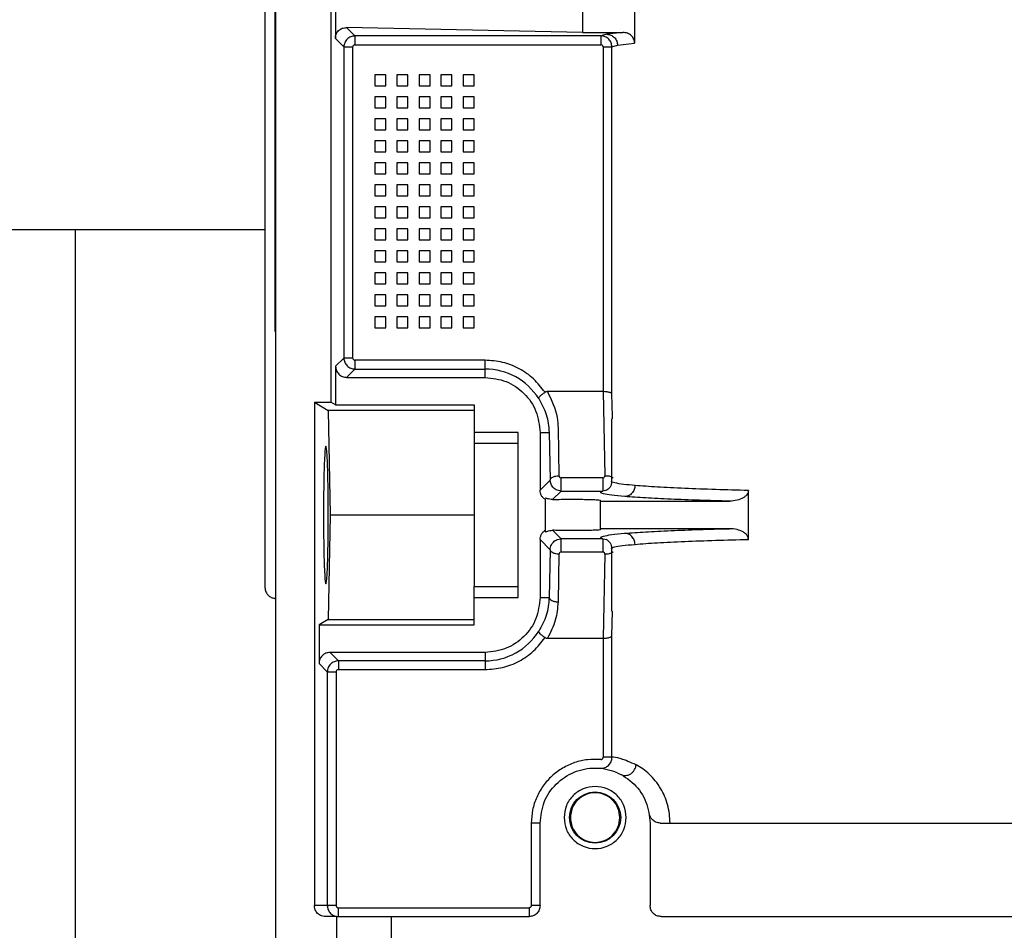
# Model space of a CAD drawing. Header units: inches. Extents: x 170 to 288, y 234 to 248.
# Tile 61 of 256: x 177.082 to 177.2, y 244.556 to 244.664. Entities that reach past the tile are written whole.
import ezdxf

# ---------------------------------------------------------------- set-up
doc = ezdxf.new("R2010")
doc.units = ezdxf.units.IN
doc.header["$LTSCALE"] = 0.25
doc.header["$MEASUREMENT"] = 0
doc.layers.add('ANNOTATIONS', color=1, linetype='Continuous')
doc.layers.add('SLIM E GUIDE MOTOR LH', color=7, linetype='Continuous')
doc.styles.add('ARIAL', font='arial.ttf', dxfattribs={"height": 0.09375})
doc.dimstyles.new('STANDARD$0', dxfattribs={"dimtxt": 0.09375, "dimasz": 0.09375, "dimexe": 0.03125, "dimexo": 0.046875, "dimgap": 0.09, "dimtad": 0, "dimtih": 1, "dimtoh": 1, "dimdec": 4, "dimzin": 0, "dimdsep": 46, "dimtxsty": 'ARIAL', "dimcen": 0.09, "dimadec": 0, "dimazin": 0, "dimtfac": 1, "dimtdec": 4, "dimtofl": 0, "dimtmove": 0, "dimatfit": 1, "dimfxl": 1, "dimtolj": 1, "dimtzin": 0, "dimarcsym": 0})

# ---------------------------------------------------------------- blocks, each defined once
blk = doc.blocks.new('*D8')
at = {"layer": 'ANNOTATIONS', "color": 0, "lineweight": -2, "transparency": 16777216}
for p, q in [((176.99116, 244.77894), (176.99116, 245.43378)), ((177.61578, 244.28247), (177.61578, 245.43378)), ((176.89741, 245.40253), (176.80366, 245.40253)), ((177.70953, 245.40253), (177.80328, 245.40253))]:
    blk.add_line(p, q, dxfattribs=at)
at = {"layer": 'ANNOTATIONS', "color": 0, "transparency": 16777216}
for points in [[(176.89741, 245.41815), (176.89741, 245.3869), (176.99116, 245.40253)], [(177.70953, 245.41815), (177.70953, 245.3869), (177.61578, 245.40253)]]:
    blk.add_solid(points, dxfattribs=at)
at = {"layer": 'defpoints', "color": 0, "transparency": 16777216}
for p in [(177.61578, 245.40253), (176.99116, 244.68519), (177.61578, 244.18872)]:
    blk.add_point(p, dxfattribs=at)
at = {"layer": 'ANNOTATIONS', "color": 0, "transparency": 16777216, "insert": (177.35448, 245.40253), "char_height": 0.09375, "attachment_point": 5, "style": 'ARIAL'}
blk.add_mtext('\\A1;27 1/2"', dxfattribs=at)

msp = doc.modelspace()

# ---------------------------------------------------------------- linework, layer by layer
at = {"layer": 'SLIM E GUIDE MOTOR LH'}
for p, q in [((177.11297, 244.50303), (177.11297, 244.77599)), ((177.11953, 244.71004), (177.11953, 244.61885)), ((177.11285, 244.70163), (177.11285, 244.62726)), ((177.12006, 244.66667), (177.12006, 244.66222)), ((177.15573, 244.66725), (177.15573, 244.66164)), ((177.14952, 244.66595), (177.14952, 244.66293)), ((177.14952, 244.66293), (177.12139, 244.6635)), ((177.12139, 244.6635), (177.12238, 244.66251)), ((177.14952, 244.66293), (177.15433, 244.66293)), ((177.15433, 244.66293), (177.15241, 244.66271)), ((177.12006, 244.66222), (177.12107, 244.6612)), ((177.15172, 244.66251), (177.12238, 244.66251)), ((177.15241, 244.66271), (177.15172, 244.66251)), ((177.15172, 244.66251), (177.15172, 244.66146)), ((177.12107, 244.6612), (177.12107, 244.6241)), ((177.12107, 244.6612), (177.12212, 244.6612)), ((177.12212, 244.6612), (177.12212, 244.6241)), ((177.12238, 244.66146), (177.15172, 244.66146)), ((177.15198, 244.6612), (177.15303, 244.6612)), ((177.15198, 244.6612), (177.15198, 244.6201)), ((177.15303, 244.6612), (177.1537, 244.6614)), ((177.15303, 244.61981), (177.15303, 244.6612)), ((177.1537, 244.6614), (177.15573, 244.66164)), ((177.12609, 244.65788), (177.12478, 244.65788)), ((177.12478, 244.65788), (177.12478, 244.65657)), ((177.12609, 244.65657), (177.12609, 244.65788)), ((177.1274, 244.65788), (177.1274, 244.65657)), ((177.12871, 244.65788), (177.1274, 244.65788)), ((177.12871, 244.65657), (177.12871, 244.65788)), ((177.13003, 244.65788), (177.13003, 244.65657)), ((177.13134, 244.65788), (177.13003, 244.65788)), ((177.13134, 244.65657), (177.13134, 244.65788)), ((177.13396, 244.65788), (177.13265, 244.65788)), ((177.13265, 244.65788), (177.13265, 244.65657)), ((177.13396, 244.65657), (177.13396, 244.65788)), ((177.13528, 244.65788), (177.13528, 244.65657)), ((177.13659, 244.65788), (177.13528, 244.65788)), ((177.13659, 244.65657), (177.13659, 244.65788)), ((177.12478, 244.65657), (177.12609, 244.65657)), ((177.1274, 244.65657), (177.12871, 244.65657)), ((177.13003, 244.65657), (177.13134, 244.65657)), ((177.13265, 244.65657), (177.13396, 244.65657)), ((177.13528, 244.65657), (177.13659, 244.65657)), ((177.12609, 244.65526), (177.12478, 244.65526)), ((177.12478, 244.65526), (177.12478, 244.65395)), ((177.12609, 244.65395), (177.12609, 244.65526)), ((177.1274, 244.65526), (177.1274, 244.65395)), ((177.12871, 244.65526), (177.1274, 244.65526)), ((177.12871, 244.65395), (177.12871, 244.65526)), ((177.13134, 244.65526), (177.13003, 244.65526)), ((177.13003, 244.65526), (177.13003, 244.65395)), ((177.13134, 244.65395), (177.13134, 244.65526)), ((177.13396, 244.65526), (177.13265, 244.65526)), ((177.13265, 244.65526), (177.13265, 244.65395)), ((177.13396, 244.65395), (177.13396, 244.65526)), ((177.13528, 244.65526), (177.13528, 244.65395)), ((177.13659, 244.65526), (177.13528, 244.65526)), ((177.13659, 244.65395), (177.13659, 244.65526)), ((177.12478, 244.65395), (177.12609, 244.65395)), ((177.1274, 244.65395), (177.12871, 244.65395)), ((177.13003, 244.65395), (177.13134, 244.65395)), ((177.13265, 244.65395), (177.13396, 244.65395)), ((177.13528, 244.65395), (177.13659, 244.65395)), ((177.12478, 244.65263), (177.12478, 244.65132)), ((177.12609, 244.65263), (177.12478, 244.65263)), ((177.12609, 244.65132), (177.12609, 244.65263)), ((177.1274, 244.65263), (177.1274, 244.65132)), ((177.12871, 244.65263), (177.1274, 244.65263)), ((177.12871, 244.65132), (177.12871, 244.65263)), ((177.13003, 244.65263), (177.13003, 244.65132)), ((177.13134, 244.65263), (177.13003, 244.65263)), ((177.13134, 244.65132), (177.13134, 244.65263)), ((177.13265, 244.65263), (177.13265, 244.65132)), ((177.13396, 244.65263), (177.13265, 244.65263)), ((177.13396, 244.65132), (177.13396, 244.65263)), ((177.13528, 244.65263), (177.13528, 244.65132)), ((177.13659, 244.65263), (177.13528, 244.65263)), ((177.13659, 244.65132), (177.13659, 244.65263)), ((177.12478, 244.65132), (177.12609, 244.65132)), ((177.1274, 244.65132), (177.12871, 244.65132)), ((177.13003, 244.65132), (177.13134, 244.65132)), ((177.13265, 244.65132), (177.13396, 244.65132)), ((177.13528, 244.65132), (177.13659, 244.65132)), ((177.12478, 244.65001), (177.12478, 244.6487)), ((177.12609, 244.65001), (177.12478, 244.65001)), ((177.12609, 244.6487), (177.12609, 244.65001)), ((177.1274, 244.65001), (177.1274, 244.6487)), ((177.12871, 244.65001), (177.1274, 244.65001)), ((177.12871, 244.6487), (177.12871, 244.65001)), ((177.13003, 244.65001), (177.13003, 244.6487)), ((177.13134, 244.65001), (177.13003, 244.65001)), ((177.13134, 244.6487), (177.13134, 244.65001)), ((177.13396, 244.65001), (177.13265, 244.65001)), ((177.13265, 244.65001), (177.13265, 244.6487)), ((177.13396, 244.6487), (177.13396, 244.65001)), ((177.13528, 244.65001), (177.13528, 244.6487)), ((177.13659, 244.65001), (177.13528, 244.65001)), ((177.13659, 244.6487), (177.13659, 244.65001)), ((177.12478, 244.6487), (177.12609, 244.6487)), ((177.1274, 244.6487), (177.12871, 244.6487)), ((177.13003, 244.6487), (177.13134, 244.6487)), ((177.13265, 244.6487), (177.13396, 244.6487)), ((177.13528, 244.6487), (177.13659, 244.6487)), ((177.12478, 244.64738), (177.12478, 244.64607)), ((177.12609, 244.64738), (177.12478, 244.64738)), ((177.12609, 244.64607), (177.12609, 244.64738)), ((177.1274, 244.64738), (177.1274, 244.64607)), ((177.12871, 244.64738), (177.1274, 244.64738)), ((177.12871, 244.64607), (177.12871, 244.64738)), ((177.13003, 244.64738), (177.13003, 244.64607)), ((177.13134, 244.64738), (177.13003, 244.64738)), ((177.13134, 244.64607), (177.13134, 244.64738)), ((177.13396, 244.64738), (177.13265, 244.64738)), ((177.13265, 244.64738), (177.13265, 244.64607)), ((177.13396, 244.64607), (177.13396, 244.64738)), ((177.13659, 244.64738), (177.13528, 244.64738)), ((177.13528, 244.64738), (177.13528, 244.64607)), ((177.13659, 244.64607), (177.13659, 244.64738)), ((177.12478, 244.64607), (177.12609, 244.64607)), ((177.1274, 244.64607), (177.12871, 244.64607)), ((177.13003, 244.64607), (177.13134, 244.64607)), ((177.13265, 244.64607), (177.13396, 244.64607)), ((177.13528, 244.64607), (177.13659, 244.64607)), ((177.12609, 244.64476), (177.12478, 244.64476)), ((177.12478, 244.64476), (177.12478, 244.64345)), ((177.12609, 244.64345), (177.12609, 244.64476)), ((177.1274, 244.64476), (177.1274, 244.64345)), ((177.12871, 244.64476), (177.1274, 244.64476)), ((177.12871, 244.64345), (177.12871, 244.64476)), ((177.13003, 244.64476), (177.13003, 244.64345)), ((177.13134, 244.64476), (177.13003, 244.64476)), ((177.13134, 244.64345), (177.13134, 244.64476)), ((177.13396, 244.64476), (177.13265, 244.64476)), ((177.13265, 244.64476), (177.13265, 244.64345)), ((177.13396, 244.64345), (177.13396, 244.64476)), ((177.13659, 244.64476), (177.13528, 244.64476)), ((177.13528, 244.64476), (177.13528, 244.64345)), ((177.13659, 244.64345), (177.13659, 244.64476)), ((177.12478, 244.64345), (177.12609, 244.64345)), ((177.1274, 244.64345), (177.12871, 244.64345)), ((177.13003, 244.64345), (177.13134, 244.64345)), ((177.13265, 244.64345), (177.13396, 244.64345)), ((177.13528, 244.64345), (177.13659, 244.64345)), ((177.12478, 244.64213), (177.12478, 244.64082)), ((177.12609, 244.64213), (177.12478, 244.64213)), ((177.12609, 244.64082), (177.12609, 244.64213)), ((177.1274, 244.64213), (177.1274, 244.64082)), ((177.12871, 244.64213), (177.1274, 244.64213)), ((177.12871, 244.64082), (177.12871, 244.64213)), ((177.13003, 244.64213), (177.13003, 244.64082)), ((177.13134, 244.64213), (177.13003, 244.64213)), ((177.13134, 244.64082), (177.13134, 244.64213)), ((177.13265, 244.64213), (177.13265, 244.64082)), ((177.13396, 244.64213), (177.13265, 244.64213)), ((177.13396, 244.64082), (177.13396, 244.64213)), ((177.13528, 244.64213), (177.13528, 244.64082)), ((177.13659, 244.64213), (177.13528, 244.64213)), ((177.13659, 244.64082), (177.13659, 244.64213)), ((177.12478, 244.64082), (177.12609, 244.64082)), ((177.1274, 244.64082), (177.12871, 244.64082)), ((177.13003, 244.64082), (177.13134, 244.64082)), ((177.13265, 244.64082), (177.13396, 244.64082)), ((177.13528, 244.64082), (177.13659, 244.64082)), ((176.9945, 244.63944), (177.11165, 244.63944)), ((177.08908, 244.46444), (177.08908, 244.63944)), ((177.12478, 244.63951), (177.12478, 244.6382)), ((177.12609, 244.63951), (177.12478, 244.63951)), ((177.12609, 244.6382), (177.12609, 244.63951)), ((177.12871, 244.63951), (177.1274, 244.63951)), ((177.1274, 244.63951), (177.1274, 244.6382)), ((177.12871, 244.6382), (177.12871, 244.63951)), ((177.13003, 244.63951), (177.13003, 244.6382)), ((177.13134, 244.63951), (177.13003, 244.63951)), ((177.13134, 244.6382), (177.13134, 244.63951)), ((177.13396, 244.63951), (177.13265, 244.63951)), ((177.13265, 244.63951), (177.13265, 244.6382)), ((177.13396, 244.6382), (177.13396, 244.63951)), ((177.13659, 244.63951), (177.13528, 244.63951)), ((177.13528, 244.63951), (177.13528, 244.6382)), ((177.13659, 244.6382), (177.13659, 244.63951)), ((177.12478, 244.6382), (177.12609, 244.6382)), ((177.1274, 244.6382), (177.12871, 244.6382)), ((177.13003, 244.6382), (177.13134, 244.6382)), ((177.13265, 244.6382), (177.13396, 244.6382)), ((177.13528, 244.6382), (177.13659, 244.6382)), ((177.12478, 244.63689), (177.12478, 244.63557)), ((177.12609, 244.63689), (177.12478, 244.63689)), ((177.12609, 244.63557), (177.12609, 244.63689)), ((177.1274, 244.63689), (177.1274, 244.63557)), ((177.12871, 244.63689), (177.1274, 244.63689)), ((177.12871, 244.63557), (177.12871, 244.63689)), ((177.13003, 244.63689), (177.13003, 244.63557)), ((177.13134, 244.63689), (177.13003, 244.63689)), ((177.13134, 244.63557), (177.13134, 244.63689)), ((177.13396, 244.63689), (177.13265, 244.63689)), ((177.13265, 244.63689), (177.13265, 244.63557)), ((177.13396, 244.63557), (177.13396, 244.63689)), ((177.13528, 244.63689), (177.13528, 244.63557)), ((177.13659, 244.63689), (177.13528, 244.63689)), ((177.13659, 244.63557), (177.13659, 244.63689)), ((177.12478, 244.63557), (177.12609, 244.63557)), ((177.1274, 244.63557), (177.12871, 244.63557)), ((177.13003, 244.63557), (177.13134, 244.63557)), ((177.13265, 244.63557), (177.13396, 244.63557)), ((177.13528, 244.63557), (177.13659, 244.63557)), ((177.12478, 244.63426), (177.12478, 244.63295)), ((177.12609, 244.63426), (177.12478, 244.63426)), ((177.12609, 244.63295), (177.12609, 244.63426)), ((177.1274, 244.63426), (177.1274, 244.63295)), ((177.12871, 244.63426), (177.1274, 244.63426)), ((177.12871, 244.63295), (177.12871, 244.63426)), ((177.13003, 244.63426), (177.13003, 244.63295)), ((177.13134, 244.63426), (177.13003, 244.63426)), ((177.13134, 244.63295), (177.13134, 244.63426)), ((177.13396, 244.63426), (177.13265, 244.63426)), ((177.13265, 244.63426), (177.13265, 244.63295)), ((177.13396, 244.63295), (177.13396, 244.63426)), ((177.13659, 244.63426), (177.13528, 244.63426)), ((177.13528, 244.63426), (177.13528, 244.63295)), ((177.13659, 244.63295), (177.13659, 244.63426)), ((177.12478, 244.63295), (177.12609, 244.63295)), ((177.1274, 244.63295), (177.12871, 244.63295)), ((177.13003, 244.63295), (177.13134, 244.63295)), ((177.13265, 244.63295), (177.13396, 244.63295)), ((177.13528, 244.63295), (177.13659, 244.63295)), ((177.12478, 244.63164), (177.12478, 244.63032)), ((177.12609, 244.63164), (177.12478, 244.63164)), ((177.12609, 244.63032), (177.12609, 244.63164)), ((177.1274, 244.63164), (177.1274, 244.63032)), ((177.12871, 244.63164), (177.1274, 244.63164)), ((177.12871, 244.63032), (177.12871, 244.63164)), ((177.13003, 244.63164), (177.13003, 244.63032)), ((177.13134, 244.63164), (177.13003, 244.63164)), ((177.13134, 244.63032), (177.13134, 244.63164)), ((177.13265, 244.63164), (177.13265, 244.63032)), ((177.13396, 244.63164), (177.13265, 244.63164)), ((177.13396, 244.63032), (177.13396, 244.63164)), ((177.13528, 244.63164), (177.13528, 244.63032)), ((177.13659, 244.63164), (177.13528, 244.63164)), ((177.13659, 244.63032), (177.13659, 244.63164)), ((177.12478, 244.63032), (177.12609, 244.63032)), ((177.1274, 244.63032), (177.12871, 244.63032)), ((177.13003, 244.63032), (177.13134, 244.63032)), ((177.13265, 244.63032), (177.13396, 244.63032)), ((177.13528, 244.63032), (177.13659, 244.63032)), ((177.12478, 244.62901), (177.12478, 244.6277)), ((177.12609, 244.62901), (177.12478, 244.62901)), ((177.12609, 244.6277), (177.12609, 244.62901)), ((177.1274, 244.62901), (177.1274, 244.6277)), ((177.12871, 244.62901), (177.1274, 244.62901)), ((177.12871, 244.6277), (177.12871, 244.62901)), ((177.13003, 244.62901), (177.13003, 244.6277)), ((177.13134, 244.62901), (177.13003, 244.62901)), ((177.13134, 244.6277), (177.13134, 244.62901)), ((177.13265, 244.62901), (177.13265, 244.6277)), ((177.13396, 244.62901), (177.13265, 244.62901)), ((177.13396, 244.6277), (177.13396, 244.62901)), ((177.13659, 244.62901), (177.13528, 244.62901)), ((177.13528, 244.62901), (177.13528, 244.6277)), ((177.13659, 244.6277), (177.13659, 244.62901)), ((177.12478, 244.6277), (177.12609, 244.6277)), ((177.1274, 244.6277), (177.12871, 244.6277)), ((177.13003, 244.6277), (177.13134, 244.6277)), ((177.13265, 244.6277), (177.13396, 244.6277)), ((177.13528, 244.6277), (177.13659, 244.6277)), ((177.12107, 244.6241), (177.12008, 244.62311)), ((177.12008, 244.62311), (177.12008, 244.61851)), ((177.12212, 244.6241), (177.12107, 244.6241)), ((177.1379, 244.62384), (177.12238, 244.62384)), ((177.1379, 244.62179), (177.1379, 244.62384)), ((177.12238, 244.62279), (177.12139, 244.62179)), ((177.12238, 244.62279), (177.1379, 244.62279)), ((177.12139, 244.62179), (177.1379, 244.62179)), ((177.15198, 244.6201), (177.14534, 244.6201)), ((177.15198, 244.6201), (177.15218, 244.61007)), ((177.15308, 244.61712), (177.15303, 244.61981)), ((177.11756, 244.61885), (177.11756, 244.5588)), ((177.11756, 244.61885), (177.11919, 244.61786)), ((177.11756, 244.61885), (177.11953, 244.61885)), ((177.12008, 244.61851), (177.11953, 244.61885)), ((177.12008, 244.61851), (177.13659, 244.61851)), ((177.13659, 244.61851), (177.13659, 244.61391)), ((177.11919, 244.61786), (177.11944, 244.60539)), ((177.13659, 244.61786), (177.11919, 244.61786)), ((177.15309, 244.61686), (177.15308, 244.61712)), ((177.15299, 244.61686), (177.15299, 244.6094)), ((177.14184, 244.61523), (177.13659, 244.61523)), ((177.14184, 244.59555), (177.14184, 244.61523)), ((177.14446, 244.61523), (177.14446, 244.60834)), ((177.14446, 244.61523), (177.14555, 244.61523)), ((177.14555, 244.61523), (177.14566, 244.60954)), ((177.1466, 244.61576), (177.14671, 244.61007)), ((177.14184, 244.61391), (177.13659, 244.61391)), ((177.14566, 244.60954), (177.14446, 244.60834)), ((177.15193, 244.60981), (177.14698, 244.60981)), ((177.14698, 244.60824), (177.14596, 244.60722)), ((177.14698, 244.60824), (177.1465, 244.60833)), ((177.14698, 244.60824), (177.15193, 244.60824)), ((177.15243, 244.60833), (177.15193, 244.60824)), ((177.1693, 244.60247), (177.1693, 244.6083)), ((177.14512, 244.60338), (177.14512, 244.60721)), ((177.15168, 244.60363), (177.15168, 244.60714)), ((177.15168, 244.60703), (177.16706, 244.60703)), ((177.11944, 244.60539), (177.11919, 244.59292)), ((177.11944, 244.60539), (177.13659, 244.60539)), ((177.14596, 244.60356), (177.14698, 244.60254)), ((177.16706, 244.60375), (177.15168, 244.60375)), ((177.14446, 244.60244), (177.14446, 244.59555)), ((177.14446, 244.60244), (177.14566, 244.60123)), ((177.1465, 244.60245), (177.14698, 244.60254)), ((177.15193, 244.60254), (177.14698, 244.60254)), ((177.15193, 244.60254), (177.15243, 244.60245)), ((177.14566, 244.60123), (177.14555, 244.59555)), ((177.14671, 244.60071), (177.1466, 244.59502)), ((177.14698, 244.60097), (177.15193, 244.60097)), ((177.15218, 244.60071), (177.15198, 244.59068)), ((177.15299, 244.60138), (177.15299, 244.59391)), ((177.13659, 244.59227), (177.13659, 244.59687)), ((177.13659, 244.59687), (177.14184, 244.59687)), ((177.11285, 244.59544), (177.11297, 244.59543)), ((177.13659, 244.59555), (177.14184, 244.59555)), ((177.14446, 244.59555), (177.14555, 244.59555)), ((177.15303, 244.59096), (177.15309, 244.59391)), ((177.11919, 244.59292), (177.11811, 244.59227)), ((177.11919, 244.59292), (177.13659, 244.59292)), ((177.11811, 244.59227), (177.11811, 244.58767)), ((177.11811, 244.59227), (177.13659, 244.59227)), ((177.14534, 244.59068), (177.15198, 244.59068)), ((177.15198, 244.59068), (177.15198, 244.57649)), ((177.15303, 244.57649), (177.15303, 244.59096)), ((177.1379, 244.58899), (177.11942, 244.58899)), ((177.11942, 244.58899), (177.12042, 244.58799)), ((177.1379, 244.58899), (177.1379, 244.58694)), ((177.1379, 244.58799), (177.12042, 244.58799)), ((177.11811, 244.58767), (177.1191, 244.58668)), ((177.1191, 244.58668), (177.1191, 244.5588)), ((177.1191, 244.58668), (177.12015, 244.58668)), ((177.12015, 244.58668), (177.12015, 244.5588)), ((177.12042, 244.58694), (177.1379, 244.58694)), ((177.15303, 244.57649), (177.15198, 244.57649)), ((177.14446, 244.56864), (177.14341, 244.56864)), ((177.14341, 244.56864), (177.14341, 244.5588)), ((177.14446, 244.5588), (177.14446, 244.56864)), ((177.15759, 244.56864), (177.15759, 244.5588)), ((177.12015, 244.5588), (177.11756, 244.5588)), ((177.12042, 244.55749), (177.12042, 244.55854)), ((177.12042, 244.55854), (177.14315, 244.55854)), ((177.14315, 244.55854), (177.14315, 244.55749)), ((177.14446, 244.5588), (177.14341, 244.5588)), ((177.12018, 244.55749), (177.11887, 244.55749)), ((177.12018, 244.55749), (177.12018, 244.5541)), ((177.12675, 244.55398), (177.12675, 244.55749)), ((177.12675, 244.55749), (177.14315, 244.55749)), ((177.1589, 244.55749), (177.21926, 244.55749))]:
    msp.add_line(p, q, dxfattribs=at)
msp.add_circle((177.15102, 244.5693), 0.00305, dxfattribs=at)
for centre, start, end in [((177.1379, 244.61523), 32.1656, 90), ((177.1379, 244.59555), 270, 327.8344)]:
    msp.add_arc(centre, 0.00756, start, end, dxfattribs=at)
for start_param, end_param in [(4.712389, 7.853982), (1.570796, 4.712389)]:
    msp.add_ellipse((177.11893, 244.60539), major_axis=(0, 0.0082), ratio=0.034921, start_param=start_param, end_param=end_param, dxfattribs=at)
for points, knots in [([(177.11165, 244.73214), (177.11165, 244.73203), (177.11165, 244.73181), (177.11165, 244.73001), (177.11165, 244.72717), (177.11165, 244.72324), (177.11165, 244.71831), (177.11165, 244.71245), (177.11165, 244.70577), (177.11165, 244.69839), (177.11165, 244.69042), (177.11165, 244.68202), (177.11165, 244.67331), (177.11165, 244.66444), (177.11165, 244.65558), (177.11165, 244.64687), (177.11165, 244.63846), (177.11165, 244.6305), (177.11165, 244.62312), (177.11165, 244.61644), (177.11165, 244.61058), (177.11165, 244.60565), (177.11165, 244.60172), (177.11165, 244.59888), (177.11165, 244.59708), (177.11165, 244.59686), (177.11165, 244.59675)], [0, 0, 0, 0, 0.041654, 0.08335, 0.125, 0.166653, 0.20835, 0.25, 0.291653, 0.33335, 0.375, 0.416653, 0.45835, 0.5, 0.541653, 0.58335, 0.625, 0.666653, 0.70835, 0.75, 0.791653, 0.83335, 0.875, 0.916653, 0.958348, 1, 1, 1, 1]), ([(177.12006, 244.66222), (177.12006, 244.6623), (177.12007, 244.66247), (177.12015, 244.66272), (177.12027, 244.66295), (177.1205, 244.66321), (177.12088, 244.66346), (177.12122, 244.66349), (177.12139, 244.6635)], [0, 0, 0, 0, 0.112671, 0.226769, 0.348775, 0.474545, 0.731309, 1, 1, 1, 1]), ([(177.15573, 244.66164), (177.15572, 244.66172), (177.15571, 244.66189), (177.15561, 244.66221), (177.15535, 244.66257), (177.15489, 244.66287), (177.15452, 244.66291), (177.15433, 244.66293)], [0, 0, 0, 0, 0.117277, 0.234472, 0.476373, 0.73228, 1, 1, 1, 1]), ([(177.12238, 244.66251), (177.12221, 244.66249), (177.12187, 244.66245), (177.12144, 244.66215), (177.12113, 244.66172), (177.12109, 244.66137), (177.12107, 244.6612)], [0, 0, 0, 0, 0.249961, 0.499902, 0.749896, 1, 1, 1, 1]), ([(177.12238, 244.66251), (177.12238, 244.66249), (177.12238, 244.66245), (177.12238, 244.66221), (177.12238, 244.66187), (177.12238, 244.6616), (177.12238, 244.66146)], [0, 0, 0, 0, 0.250018, 0.500001, 0.749991, 1, 1, 1, 1]), ([(177.15303, 244.6612), (177.15301, 244.66137), (177.15297, 244.6617), (177.15268, 244.66214), (177.15232, 244.66239), (177.15198, 244.6625), (177.15181, 244.66251), (177.15172, 244.66251)], [0, 0, 0, 0, 0.242348, 0.489618, 0.741645, 0.870214, 1, 1, 1, 1]), ([(177.15241, 244.66271), (177.15257, 244.66269), (177.15282, 244.66266), (177.15312, 244.6625), (177.15333, 244.66233), (177.15349, 244.66212), (177.15365, 244.66181), (177.15368, 244.66156), (177.1537, 244.6614)], [0, 0, 0, 0, 0.239452, 0.368343, 0.499943, 0.631534, 0.76044, 1, 1, 1, 1]), ([(177.12238, 244.66146), (177.12235, 244.66146), (177.12228, 244.66145), (177.1222, 244.66139), (177.12213, 244.6613), (177.12213, 244.66123), (177.12212, 244.6612)], [0, 0, 0, 0, 0.250501, 0.499946, 0.747438, 1, 1, 1, 1]), ([(177.15198, 244.6612), (177.15198, 244.66123), (177.15197, 244.6613), (177.15191, 244.66139), (177.15182, 244.66145), (177.15175, 244.66146), (177.15172, 244.66146)], [0, 0, 0, 0, 0.250646, 0.499787, 0.747294, 1, 1, 1, 1]), ([(177.12008, 244.62311), (177.1201, 244.62293), (177.12014, 244.62259), (177.12044, 244.62216), (177.12087, 244.62185), (177.12122, 244.62181), (177.12139, 244.62179)], [0, 0, 0, 0, 0.250033, 0.500004, 0.749997, 1, 1, 1, 1]), ([(177.12107, 244.6241), (177.12109, 244.62393), (177.12113, 244.62359), (177.12144, 244.62315), (177.12187, 244.62285), (177.12221, 244.62281), (177.12238, 244.62279)], [0, 0, 0, 0, 0.249914, 0.499931, 0.749883, 1, 1, 1, 1]), ([(177.12212, 244.6241), (177.12213, 244.62407), (177.12213, 244.624), (177.1222, 244.62391), (177.12228, 244.62385), (177.12235, 244.62384), (177.12238, 244.62384)], [0, 0, 0, 0, 0.250497, 0.499794, 0.747297, 1, 1, 1, 1]), ([(177.12238, 244.62384), (177.12238, 244.6237), (177.12238, 244.62343), (177.12238, 244.62309), (177.12238, 244.62285), (177.12238, 244.62281), (177.12238, 244.62279)], [0, 0, 0, 0, 0.249999, 0.500019, 0.749992, 1, 1, 1, 1]), ([(177.14505, 244.62002), (177.14462, 244.62057), (177.14376, 244.62169), (177.14199, 244.62289), (177.14001, 244.62369), (177.1386, 244.62379), (177.1379, 244.62384)], [0, 0, 0, 0, 0.2499778, 0.4999942, 0.7499808, 1, 1, 1, 1]), ([(177.1379, 244.62179), (177.13876, 244.62169), (177.14048, 244.6215), (177.14265, 244.61998), (177.14417, 244.61781), (177.14436, 244.61609), (177.14446, 244.61523)], [0, 0, 0, 0, 0.250012, 0.49999, 0.750005, 1, 1, 1, 1]), ([(177.1443, 244.61926), (177.1443, 244.61929), (177.1443, 244.61936), (177.14446, 244.61956), (177.14472, 244.61979), (177.14494, 244.61994), (177.14505, 244.62002)], [0, 0, 0, 0, 0.249436, 0.499485, 0.753833, 1, 1, 1, 1]), ([(177.14534, 244.6201), (177.14529, 244.62009), (177.14519, 244.62009), (177.1451, 244.62004), (177.14505, 244.62002)], [0, 0, 0, 0, 0.5161659, 1, 1, 1, 1]), ([(177.14534, 244.6201), (177.14582, 244.61908), (177.14649, 244.61768), (177.14658, 244.61617), (177.1466, 244.61576)], [0, 0, 0, 0, 0.722603, 1, 1, 1, 1]), ([(177.15303, 244.61981), (177.15302, 244.61984), (177.153, 244.61988), (177.1529, 244.61994), (177.15275, 244.62), (177.15255, 244.62005), (177.15231, 244.62008), (177.15211, 244.62009), (177.15198, 244.6201)], [0, 0, 0, 0, 0.15568, 0.291028, 0.499661, 0.636563, 0.765595, 1, 1, 1, 1]), ([(177.1443, 244.61926), (177.14464, 244.61863), (177.14535, 244.61736), (177.14548, 244.61595), (177.14555, 244.61523)], [0, 0, 0, 0, 0.48604, 1, 1, 1, 1]), ([(177.13659, 244.61391), (177.13659, 244.61374), (177.13659, 244.61339), (177.13659, 244.6114), (177.13659, 244.60864), (177.13659, 244.60539), (177.13659, 244.60214), (177.13659, 244.59938), (177.13659, 244.59739), (177.13659, 244.59704), (177.13659, 244.59687)], [0, 0, 0, 0, 0.124999, 0.249999, 0.375, 0.500001, 0.625001, 0.750002, 0.875, 1, 1, 1, 1]), ([(177.14566, 244.60954), (177.14568, 244.60961), (177.14572, 244.60975), (177.14597, 244.60992), (177.14631, 244.61004), (177.14658, 244.61006), (177.14671, 244.61007)], [0, 0, 0, 0, 0.250031, 0.500019, 0.750073, 1, 1, 1, 1]), ([(177.1465, 244.60833), (177.14642, 244.60837), (177.14626, 244.60844), (177.14599, 244.60867), (177.14573, 244.60903), (177.14569, 244.60937), (177.14566, 244.60954)], [0, 0, 0, 0, 0.167265, 0.340218, 0.6697, 1, 1, 1, 1]), ([(177.14671, 244.61007), (177.14672, 244.61004), (177.14673, 244.60997), (177.14678, 244.6099), (177.14683, 244.60985), (177.14688, 244.60983), (177.14693, 244.60981), (177.14696, 244.60981), (177.14698, 244.60981)], [0, 0, 0, 0, 0.262373, 0.515939, 0.64222, 0.761051, 0.87861, 1, 1, 1, 1]), ([(177.14698, 244.60824), (177.14698, 244.60825), (177.14698, 244.60827), (177.14698, 244.60838), (177.14698, 244.60855), (177.14698, 244.60877), (177.14698, 244.60903), (177.14698, 244.6093), (177.14698, 244.60957), (177.14698, 244.60973), (177.14698, 244.60981)], [0, 0, 0, 0, 0.12501, 0.249981, 0.375003, 0.499983, 0.625013, 0.749983, 0.875011, 1, 1, 1, 1]), ([(177.15193, 244.60981), (177.15195, 244.60981), (177.15199, 244.60981), (177.15204, 244.60983), (177.15208, 244.60985), (177.15213, 244.6099), (177.15218, 244.60997), (177.15218, 244.61004), (177.15218, 244.61007)], [0, 0, 0, 0, 0.123298, 0.240078, 0.358587, 0.483901, 0.733554, 1, 1, 1, 1]), ([(177.15193, 244.60981), (177.15193, 244.60973), (177.15193, 244.60957), (177.15193, 244.6093), (177.15193, 244.60903), (177.15193, 244.60877), (177.15193, 244.60855), (177.15193, 244.60838), (177.15193, 244.60827), (177.15193, 244.60825), (177.15193, 244.60824)], [0, 0, 0, 0, 0.1249889, 0.2500173, 0.3749868, 0.5000169, 0.6249966, 0.7500192, 0.8749898, 1, 1, 1, 1]), ([(177.15218, 244.61007), (177.15232, 244.61007), (177.15254, 244.61007), (177.15279, 244.61001), (177.15297, 244.60994), (177.15309, 244.60986), (177.15314, 244.6098), (177.15316, 244.60977)], [0, 0, 0, 0, 0.324853, 0.501339, 0.682185, 0.862985, 1, 1, 1, 1]), ([(177.15299, 244.6094), (177.15296, 244.60914), (177.15288, 244.60863), (177.15251, 244.60841), (177.15232, 244.60829)], [0, 0, 0, 0, 0.495673, 1, 1, 1, 1]), ([(177.15578, 244.60889), (177.1553, 244.60894), (177.15424, 244.60904), (177.15333, 244.6092), (177.15291, 244.60933), (177.15301, 244.60939), (177.15302, 244.6094)], [0, 0, 0, 0, 0.281105, 0.626208, 0.966443, 1, 1, 1, 1]), ([(177.14512, 244.60721), (177.14503, 244.60727), (177.14484, 244.60739), (177.14463, 244.60767), (177.14449, 244.60799), (177.14447, 244.60822), (177.14446, 244.60834)], [0, 0, 0, 0, 0.244701, 0.48812, 0.741716, 1, 1, 1, 1]), ([(177.15456, 244.60758), (177.154, 244.60763), (177.15288, 244.60774), (177.15195, 244.6079), (177.15155, 244.60807), (177.15181, 244.60818), (177.15193, 244.60824)], [0, 0, 0, 0, 0.2499964, 0.4999985, 0.7500013, 1, 1, 1, 1]), ([(177.15578, 244.60889), (177.15576, 244.60873), (177.15573, 244.60848), (177.15558, 244.60818), (177.15542, 244.60797), (177.15523, 244.6078), (177.15495, 244.60763), (177.15472, 244.6076), (177.15456, 244.60758)], [0, 0, 0, 0, 0.2396362, 0.3684583, 0.4999834, 0.6315102, 0.7604148, 1, 1, 1, 1]), ([(177.1693, 244.6083), (177.16797, 244.60834), (177.16523, 244.60841), (177.16158, 244.60855), (177.15824, 244.60871), (177.15661, 244.60883), (177.15578, 244.60889)], [0, 0, 0, 0, 0.227469, 0.469967, 0.727472, 1, 1, 1, 1]), ([(177.1693, 244.6083), (177.16929, 244.60823), (177.16928, 244.60807), (177.16915, 244.60784), (177.16895, 244.60761), (177.16856, 244.60734), (177.16792, 244.60709), (177.16736, 244.60705), (177.16706, 244.60703)], [0, 0, 0, 0, 0.081008, 0.166941, 0.277626, 0.403811, 0.677551, 1, 1, 1, 1]), ([(177.14596, 244.60722), (177.14574, 244.60725), (177.14538, 244.60729), (177.14515, 244.60741), (177.14513, 244.6074), (177.14512, 244.60739)], [0, 0, 0, 0, 0.47879, 0.746434, 1, 1, 1, 1]), ([(177.14596, 244.60722), (177.14621, 244.60723), (177.14671, 244.60725), (177.14765, 244.60726), (177.14862, 244.60726), (177.14958, 244.60725), (177.1504, 244.60724), (177.15106, 244.60721), (177.15156, 244.60718), (177.15164, 244.60716), (177.15168, 244.60714)], [0, 0, 0, 0, 0.1284264, 0.2537984, 0.376182, 0.4955293, 0.622711, 0.7297543, 0.8499625, 1, 1, 1, 1]), ([(177.16706, 244.60703), (177.16583, 244.60706), (177.1633, 244.60713), (177.15994, 244.60726), (177.15687, 244.60741), (177.15535, 244.60752), (177.15456, 244.60758)], [0, 0, 0, 0, 0.22921, 0.472278, 0.729215, 1, 1, 1, 1]), ([(177.14446, 244.60244), (177.14447, 244.60256), (177.14449, 244.60279), (177.14463, 244.60311), (177.14484, 244.60338), (177.14502, 244.60351), (177.14512, 244.60357)], [0, 0, 0, 0, 0.256768, 0.511792, 0.753749, 1, 1, 1, 1]), ([(177.14512, 244.60338), (177.14513, 244.60338), (177.14515, 244.60337), (177.14533, 244.60345), (177.1456, 244.60354), (177.14584, 244.60355), (177.14596, 244.60356)], [0, 0, 0, 0, 0.252974, 0.520058, 0.761476, 1, 1, 1, 1]), ([(177.15168, 244.60363), (177.15164, 244.60362), (177.15156, 244.60359), (177.15099, 244.60356), (177.15031, 244.60354), (177.14953, 244.60353), (177.14865, 244.60352), (177.14767, 244.60352), (177.14671, 244.60353), (177.14622, 244.60355), (177.14596, 244.60356)], [0, 0, 0, 0, 0.152857, 0.287183, 0.4029, 0.499977, 0.620397, 0.743881, 0.870417, 1, 1, 1, 1]), ([(177.15193, 244.60254), (177.15181, 244.6026), (177.15155, 244.60271), (177.15195, 244.60287), (177.15288, 244.60304), (177.154, 244.60314), (177.15456, 244.6032)], [0, 0, 0, 0, 0.249999, 0.500001, 0.750004, 1, 1, 1, 1]), ([(177.15456, 244.6032), (177.15535, 244.60325), (177.15687, 244.60337), (177.15994, 244.60352), (177.1633, 244.60365), (177.16583, 244.60372), (177.16706, 244.60375)], [0, 0, 0, 0, 0.2707882, 0.5277255, 0.7707897, 1, 1, 1, 1]), ([(177.15578, 244.60188), (177.15576, 244.60205), (177.15573, 244.6023), (177.15558, 244.6026), (177.15542, 244.60281), (177.15523, 244.60298), (177.15495, 244.60315), (177.15472, 244.60318), (177.15456, 244.6032)], [0, 0, 0, 0, 0.238968, 0.367607, 0.499083, 0.630718, 0.759723, 1, 1, 1, 1]), ([(177.1693, 244.60247), (177.16929, 244.60255), (177.16928, 244.60271), (177.16915, 244.60294), (177.16895, 244.60317), (177.16855, 244.60345), (177.16791, 244.60369), (177.16735, 244.60373), (177.16706, 244.60375)], [0, 0, 0, 0, 0.081654, 0.168102, 0.279872, 0.406683, 0.682252, 1, 1, 1, 1]), ([(177.14566, 244.60123), (177.14567, 244.60135), (177.14569, 244.60155), (177.14582, 244.60187), (177.14601, 244.60213), (177.14626, 244.60234), (177.14642, 244.60241), (177.1465, 244.60245)], [0, 0, 0, 0, 0.213452, 0.394825, 0.660526, 0.833101, 1, 1, 1, 1]), ([(177.14698, 244.60097), (177.14698, 244.60105), (177.14698, 244.60121), (177.14698, 244.60148), (177.14698, 244.60175), (177.14698, 244.60201), (177.14698, 244.60223), (177.14698, 244.6024), (177.14698, 244.60251), (177.14698, 244.60253), (177.14698, 244.60254)], [0, 0, 0, 0, 0.125022, 0.250013, 0.375018, 0.500014, 0.624993, 0.750015, 0.874985, 1, 1, 1, 1]), ([(177.15193, 244.60254), (177.15193, 244.60253), (177.15193, 244.60251), (177.15193, 244.6024), (177.15193, 244.60223), (177.15193, 244.60201), (177.15193, 244.60175), (177.15193, 244.60148), (177.15193, 244.60121), (177.15193, 244.60105), (177.15193, 244.60097)], [0, 0, 0, 0, 0.125015, 0.249985, 0.375007, 0.499986, 0.624982, 0.749987, 0.874978, 1, 1, 1, 1]), ([(177.15232, 244.60249), (177.15251, 244.60237), (177.15289, 244.60215), (177.15296, 244.60163), (177.15299, 244.60137)], [0, 0, 0, 0, 0.5043729, 1, 1, 1, 1]), ([(177.15302, 244.60138), (177.15301, 244.60139), (177.15292, 244.60145), (177.1533, 244.60157), (177.15415, 244.60173), (177.15523, 244.60183), (177.15578, 244.60188)], [0, 0, 0, 0, 0.033869, 0.356007, 0.677184, 1, 1, 1, 1]), ([(177.15578, 244.60188), (177.15661, 244.60195), (177.15824, 244.60207), (177.16158, 244.60223), (177.16523, 244.60237), (177.16797, 244.60244), (177.1693, 244.60247)], [0, 0, 0, 0, 0.272528, 0.530033, 0.772531, 1, 1, 1, 1]), ([(177.14671, 244.60071), (177.14658, 244.60072), (177.14631, 244.60074), (177.14597, 244.60086), (177.14572, 244.60103), (177.14568, 244.60117), (177.14566, 244.60123)], [0, 0, 0, 0, 0.249936, 0.499994, 0.749965, 1, 1, 1, 1]), ([(177.14698, 244.60097), (177.14696, 244.60097), (177.14693, 244.60096), (177.14686, 244.60094), (177.14679, 244.60089), (177.14673, 244.60081), (177.14672, 244.60074), (177.14671, 244.60071)], [0, 0, 0, 0, 0.120113, 0.237869, 0.483046, 0.735501, 1, 1, 1, 1]), ([(177.15218, 244.60071), (177.15218, 244.60074), (177.15218, 244.60081), (177.15213, 244.60088), (177.15208, 244.60092), (177.15204, 244.60095), (177.15199, 244.60096), (177.15195, 244.60097), (177.15193, 244.60097)], [0, 0, 0, 0, 0.2646894, 0.5157717, 0.64014, 0.7578768, 0.8760176, 1, 1, 1, 1]), ([(177.15316, 244.601), (177.15314, 244.60098), (177.15309, 244.60092), (177.15297, 244.60084), (177.15279, 244.60077), (177.15254, 244.60071), (177.15232, 244.60071), (177.15218, 244.60071)], [0, 0, 0, 0, 0.13436, 0.315719, 0.497107, 0.674138, 1, 1, 1, 1]), ([(177.11165, 244.59675), (177.11168, 244.59656), (177.11172, 244.59618), (177.11207, 244.59575), (177.1125, 244.59549), (177.11279, 244.59545), (177.11293, 244.59544)], [0, 0, 0, 0, 0.273102, 0.565504, 0.791566, 1, 1, 1, 1]), ([(177.14446, 244.59555), (177.14436, 244.59469), (177.14417, 244.59297), (177.14265, 244.5908), (177.14048, 244.58928), (177.13876, 244.58908), (177.1379, 244.58899)], [0, 0, 0, 0, 0.249996, 0.500004, 0.749988, 1, 1, 1, 1]), ([(177.14555, 244.59555), (177.14548, 244.59482), (177.14535, 244.59342), (177.14464, 244.59214), (177.1443, 244.59152)], [0, 0, 0, 0, 0.51471, 1, 1, 1, 1]), ([(177.1466, 244.59502), (177.14654, 244.59429), (177.14641, 244.59278), (177.1457, 244.59139), (177.14534, 244.59068)], [0, 0, 0, 0, 0.486601, 1, 1, 1, 1]), ([(177.14555, 244.59555), (177.14557, 244.59548), (177.14561, 244.59534), (177.14585, 244.59517), (177.14619, 244.59505), (177.14646, 244.59503), (177.1466, 244.59502)], [0, 0, 0, 0, 0.249955, 0.50001, 0.750077, 1, 1, 1, 1]), ([(177.14505, 244.59076), (177.14494, 244.59084), (177.14472, 244.59099), (177.14446, 244.59122), (177.1443, 244.59142), (177.1443, 244.59149), (177.1443, 244.59152)], [0, 0, 0, 0, 0.2461452, 0.5005259, 0.7505588, 1, 1, 1, 1]), ([(177.1379, 244.58694), (177.1386, 244.58699), (177.14001, 244.58709), (177.14199, 244.58789), (177.14376, 244.58909), (177.14462, 244.5902), (177.14505, 244.59076)], [0, 0, 0, 0, 0.2500183, 0.5000006, 0.7500161, 1, 1, 1, 1]), ([(177.14505, 244.59076), (177.1451, 244.59074), (177.14519, 244.59069), (177.14529, 244.59069), (177.14534, 244.59068)], [0, 0, 0, 0, 0.483905, 1, 1, 1, 1]), ([(177.15198, 244.59068), (177.15211, 244.59069), (177.15231, 244.5907), (177.15255, 244.59073), (177.15275, 244.59078), (177.1529, 244.59084), (177.153, 244.5909), (177.15302, 244.59094), (177.15303, 244.59096)], [0, 0, 0, 0, 0.234402, 0.363439, 0.500333, 0.708927, 0.844274, 1, 1, 1, 1]), ([(177.11942, 244.58899), (177.11925, 244.58897), (177.1189, 244.58893), (177.11847, 244.58862), (177.11817, 244.58819), (177.11813, 244.58785), (177.11811, 244.58767)], [0, 0, 0, 0, 0.249969, 0.499957, 0.749956, 1, 1, 1, 1]), ([(177.12042, 244.58799), (177.12024, 244.58797), (177.1199, 244.58793), (177.11947, 244.58763), (177.11916, 244.58719), (177.11912, 244.58685), (177.1191, 244.58668)], [0, 0, 0, 0, 0.249994, 0.5001, 0.750059, 1, 1, 1, 1]), ([(177.12042, 244.58799), (177.12042, 244.58797), (177.12042, 244.58793), (177.12042, 244.58769), (177.12042, 244.58734), (177.12042, 244.58707), (177.12042, 244.58694)], [0, 0, 0, 0, 0.25002, 0.500005, 0.750037, 1, 1, 1, 1]), ([(177.12042, 244.58694), (177.12038, 244.58694), (177.12031, 244.58693), (177.12023, 244.58687), (177.12016, 244.58678), (177.12016, 244.58671), (177.12015, 244.58668)], [0, 0, 0, 0, 0.2505595, 0.4994297, 0.7475666, 1, 1, 1, 1]), ([(177.1517, 244.57623), (177.15117, 244.57624), (177.15011, 244.57627), (177.14857, 244.5759), (177.14712, 244.57524), (177.14585, 244.5743), (177.14479, 244.57311), (177.14401, 244.57173), (177.14351, 244.57022), (177.14344, 244.56917), (177.14341, 244.56864)], [0, 0, 0, 0, 0.125005, 0.250006, 0.374991, 0.500007, 0.625004, 0.750002, 0.875, 1, 1, 1, 1]), ([(177.1516, 244.57518), (177.15172, 244.57518), (177.15193, 244.57518), (177.15228, 244.57528), (177.15257, 244.57547), (177.1528, 244.57572), (177.15293, 244.57596), (177.15301, 244.57622), (177.15303, 244.5764), (177.15303, 244.57649)], [0, 0, 0, 0, 0.1548319, 0.2900104, 0.4995719, 0.6290773, 0.7556172, 0.8792591, 1, 1, 1, 1]), ([(177.1517, 244.57623), (177.15171, 244.57623), (177.15175, 244.57622), (177.1518, 244.57624), (177.15185, 244.57626), (177.1519, 244.57629), (177.15193, 244.57633), (177.15196, 244.57638), (177.15198, 244.57643), (177.15198, 244.57647), (177.15198, 244.57649)], [0, 0, 0, 0, 0.128612, 0.250799, 0.37278, 0.49998, 0.626113, 0.747797, 0.870499, 1, 1, 1, 1]), ([(177.15591, 244.5756), (177.15524, 244.57588), (177.1537, 244.57651), (177.15327, 244.5765), (177.15303, 244.57649)], [0, 0, 0, 0, 0.4341576, 1, 1, 1, 1]), ([(177.14446, 244.56864), (177.14456, 244.5695), (177.14476, 244.57122), (177.14628, 244.5734), (177.14844, 244.57486), (177.15102, 244.57538), (177.1536, 244.57486), (177.15577, 244.5734), (177.15729, 244.57122), (177.15749, 244.5695), (177.15759, 244.56864)], [0, 0, 0, 0, 0.124999, 0.249999, 0.375002, 0.499995, 0.625002, 0.749992, 0.875001, 1, 1, 1, 1]), ([(177.15409, 244.57444), (177.15417, 244.57441), (177.15434, 244.57433), (177.15464, 244.57431), (177.15495, 244.57436), (177.15527, 244.5745), (177.15554, 244.57473), (177.15574, 244.57501), (177.15587, 244.57531), (177.1559, 244.57551), (177.15591, 244.5756)], [0, 0, 0, 0, 0.110968, 0.233161, 0.364149, 0.499984, 0.635832, 0.766796, 0.888995, 1, 1, 1, 1]), ([(177.15996, 244.56864), (177.15994, 244.56902), (177.15991, 244.56978), (177.15959, 244.57124), (177.1588, 244.57302), (177.15738, 244.57469), (177.15643, 244.57528), (177.15591, 244.5756)], [0, 0, 0, 0, 0.097298, 0.196883, 0.399029, 0.670606, 1, 1, 1, 1]), ([(177.15473, 244.5693), (177.15468, 244.56979), (177.15456, 244.57076), (177.15371, 244.57199), (177.15248, 244.57281), (177.15102, 244.5731), (177.14957, 244.57281), (177.14834, 244.57199), (177.14748, 244.57076), (177.14737, 244.56979), (177.14732, 244.5693)], [0, 0, 0, 0, 0.124997, 0.249988, 0.37499, 0.500006, 0.624995, 0.749997, 0.875003, 1, 1, 1, 1]), ([(177.15398, 244.5693), (177.15393, 244.56969), (177.15384, 244.57046), (177.15316, 244.57144), (177.15218, 244.5721), (177.15102, 244.57233), (177.14986, 244.5721), (177.14889, 244.57144), (177.1482, 244.57046), (177.14812, 244.56969), (177.14807, 244.5693)], [0, 0, 0, 0, 0.125007, 0.25001, 0.374993, 0.500012, 0.624997, 0.750009, 0.874993, 1, 1, 1, 1]), ([(177.14732, 244.5693), (177.14737, 244.56881), (177.14748, 244.56784), (177.14834, 244.56661), (177.14957, 244.56579), (177.15102, 244.5655), (177.15248, 244.56579), (177.15371, 244.56661), (177.15456, 244.56784), (177.15468, 244.56881), (177.15473, 244.5693)], [0, 0, 0, 0, 0.125003, 0.250008, 0.375005, 0.499994, 0.62501, 0.750008, 0.874997, 1, 1, 1, 1]), ([(177.14807, 244.5693), (177.14812, 244.56891), (177.1482, 244.56814), (177.14889, 244.56716), (177.14986, 244.5665), (177.15102, 244.56627), (177.15218, 244.5665), (177.15316, 244.56716), (177.15384, 244.56814), (177.15393, 244.56891), (177.15398, 244.5693)], [0, 0, 0, 0, 0.125005, 0.249994, 0.375004, 0.499988, 0.625005, 0.749987, 0.874995, 1, 1, 1, 1]), ([(177.15879, 244.56864), (177.15861, 244.56866), (177.15829, 244.5687), (177.15789, 244.56897), (177.15761, 244.56932), (177.15753, 244.56961), (177.15749, 244.56974)], [0, 0, 0, 0, 0.312233, 0.590382, 0.811308, 1, 1, 1, 1]), ([(177.15879, 244.56864), (177.16095, 244.56864), (177.16529, 244.56864), (177.17282, 244.56864), (177.18081, 244.56864), (177.18908, 244.56864), (177.19735, 244.56864), (177.20534, 244.56864), (177.21287, 244.56864), (177.21721, 244.56864), (177.21938, 244.56864)], [0, 0, 0, 0, 0.125, 0.250002, 0.375001, 0.5, 0.624999, 0.750003, 0.875, 1, 1, 1, 1]), ([(177.11887, 244.55749), (177.11877, 244.5575), (177.11856, 244.55751), (177.11828, 244.55762), (177.11804, 244.55778), (177.1178, 244.55802), (177.1176, 244.55837), (177.11757, 244.55866), (177.11756, 244.5588)], [0, 0, 0, 0, 0.150837, 0.301562, 0.435189, 0.569105, 0.80142, 1, 1, 1, 1]), ([(177.1191, 244.5588), (177.11912, 244.55866), (177.11914, 244.55837), (177.11934, 244.55802), (177.11958, 244.55778), (177.11982, 244.55762), (177.1201, 244.55751), (177.12031, 244.5575), (177.12042, 244.55749)], [0, 0, 0, 0, 0.2001974, 0.4331184, 0.5624816, 0.7000801, 0.8459071, 1, 1, 1, 1]), ([(177.12015, 244.5588), (177.12016, 244.55877), (177.12017, 244.5587), (177.12023, 244.55861), (177.12031, 244.55855), (177.12038, 244.55854), (177.12042, 244.55854)], [0, 0, 0, 0, 0.250736, 0.500098, 0.74814, 1, 1, 1, 1]), ([(177.14446, 244.5588), (177.14444, 244.55863), (177.1444, 244.55829), (177.1441, 244.55785), (177.14367, 244.55755), (177.14332, 244.55751), (177.14315, 244.55749)], [0, 0, 0, 0, 0.249992, 0.500076, 0.75, 1, 1, 1, 1]), ([(177.14341, 244.5588), (177.14341, 244.55877), (177.1434, 244.5587), (177.14334, 244.55861), (177.14325, 244.55855), (177.14318, 244.55854), (177.14315, 244.55854)], [0, 0, 0, 0, 0.252504, 0.500098, 0.749593, 1, 1, 1, 1]), ([(177.1589, 244.55749), (177.15873, 244.55751), (177.15838, 244.55755), (177.15795, 244.55785), (177.15764, 244.55829), (177.1576, 244.55863), (177.15759, 244.5588)], [0, 0, 0, 0, 0.249989, 0.50003, 0.750018, 1, 1, 1, 1]), ([(177.12018, 244.55749), (177.12023, 244.55749), (177.12033, 244.55749), (177.12109, 244.55749), (177.12217, 244.55749), (177.12346, 244.55749), (177.12475, 244.55749), (177.12584, 244.55749), (177.1266, 244.55749), (177.1267, 244.55749), (177.12675, 244.55749)], [0, 0, 0, 0, 0.124997, 0.249992, 0.374994, 0.5, 0.625006, 0.750008, 0.875003, 1, 1, 1, 1])]:
    msp.add_open_spline(points, degree=3, knots=knots, dxfattribs=at)

# ---------------------------------------------------------------- dimensions: what is measured, and where the dimension line sits
at = {"layer": 'ANNOTATIONS'}
dim = msp.add_linear_dim(base=(177.61578, 245.40253), p1=(176.99116, 244.68519), p2=(177.61578, 244.18872), text='27 1/2"', dimstyle='STANDARD$0', override={"dimexo": 0.09375}, dxfattribs=at)
dim.commit()
dim.dimension.update_dxf_attribs({"geometry": '*D8', "text_midpoint": (177.35448, 245.40253), "dimtype": 160})

doc.saveas('drawing.dxf')
